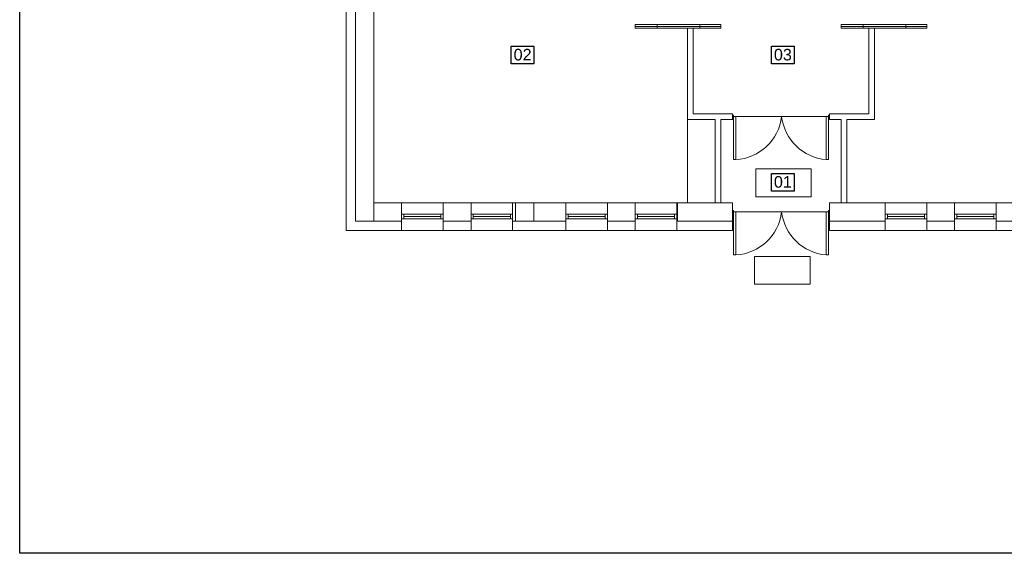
# Model space of a CAD drawing. Extents: x 280060 to 689961, y 120405 to 160329.
# Tile 45 of 85: x 655817 to 657944, y 157359 to 158512. Entities that reach past the tile are written whole.
import ezdxf

# ---------------------------------------------------------------- set-up
doc = ezdxf.new("R2010")
doc.units = 0
doc.header["$MEASUREMENT"] = 0
doc.layers.add('KAM-pro Biała Zarys', color=7, linetype='CONTINUOUS', lineweight=9)
doc.layers.add('KAM-pro Podkład Sanitarny', color=253, linetype='CONTINUOUS', lineweight=25)
doc.styles.add('ARIAL', font='arial.ttf')

msp = doc.modelspace()

# ---------------------------------------------------------------- linework, layer by layer
at = {"layer": 'KAM-pro Biała Zarys', "lineweight": 25}
for points in [[(655816.5, 160328.8), (662116.5, 160328.8), (662116.5, 157358.8), (655816.5, 157358.8)], [(656878.4, 158454.5), (656927.6, 158454.5), (656927.6, 158416.5), (656878.4, 158416.5)], [(657441, 158454.5), (657490.1, 158454.5), (657490.1, 158416.5), (657441, 158416.5)], [(657441, 158179.6), (657490.1, 158179.6), (657490.1, 158141.5), (657441, 158141.5)]]:
    msp.add_lwpolyline(points, close=True, dxfattribs=at)
at = {"layer": 'KAM-pro Podkład Sanitarny', "lineweight": 20, "ltscale": 13}
for p, q in [((656521.9, 158056.4), (656521.9, 159659.4)), ((656541.9, 158076.4), (656541.9, 159019.4)), ((656581.9, 158116.4), (656581.9, 158681.4)), ((657146.9, 158493.4), (657146.9, 158501.4)), ((657146.9, 158501.4), (657331.9, 158501.4)), ((657146.9, 158497.4), (657331.9, 158497.4)), ((657271.9, 158493.4), (657146.9, 158493.4)), ((657194.2, 158493.4), (657194.2, 158501.4)), ((657259.9, 158308.4), (657259.9, 158493.4)), ((657271.9, 158308.4), (657271.9, 158493.4)), ((657331.9, 158493.4), (657271.9, 158493.4)), ((657286.7, 158493.4), (657286.7, 158501.4)), ((657331.9, 158501.4), (657331.9, 158493.4)), ((657776.9, 158501.4), (657591.9, 158501.4)), ((657591.9, 158501.4), (657591.9, 158493.4)), ((657591.9, 158497.4), (657776.9, 158497.4)), ((657591.9, 158493.4), (657651.9, 158493.4)), ((657639.2, 158493.4), (657639.2, 158501.4)), ((657651.9, 158493.4), (657776.9, 158493.4)), ((657651.9, 158308.4), (657651.9, 158493.4)), ((657663.9, 158308.4), (657663.9, 158493.4)), ((657731.7, 158493.4), (657731.7, 158501.4)), ((657776.9, 158493.4), (657776.9, 158501.4)), ((657259.9, 158296.4), (657259.9, 158308.4)), ((657271.9, 158308.4), (657331.9, 158308.4)), ((657271.9, 158308.4), (657331.9, 158308.4)), ((657331.9, 158308.4), (657356.9, 158308.4)), ((657356.9, 158296.4), (657356.9, 158308.4)), ((657359.4, 158305.4), (657356.9, 158305.4)), ((657359.4, 158299.4), (657356.9, 158299.4)), ((657359.4, 158302.4), (657359.4, 158305.4)), ((657359.4, 158302.4), (657359.4, 158299.4)), ((657359.4, 158302.4), (657564.3, 158302.4)), ((657359.4, 158299.4), (657359.4, 158209.4)), ((657364.4, 158209.4), (657364.4, 158302.4)), ((657559.3, 158209.4), (657559.3, 158302.4)), ((657564.3, 158302.4), (657564.3, 158305.4)), ((657564.3, 158305.4), (657566.8, 158305.4)), ((657564.3, 158302.4), (657564.3, 158299.4)), ((657564.3, 158299.4), (657566.8, 158299.4)), ((657564.3, 158299.4), (657564.3, 158209.4)), ((657566.9, 158308.4), (657591.9, 158308.4)), ((657566.9, 158296.4), (657566.9, 158308.4)), ((657651.9, 158308.4), (657591.9, 158308.4)), ((657651.9, 158308.4), (657591.9, 158308.4)), ((657603.9, 158308.4), (657651.9, 158308.4)), ((657663.9, 158296.4), (657663.9, 158308.4)), ((657319.9, 158296.4), (657259.9, 158296.4)), ((657319.9, 158296.4), (657259.9, 158296.4)), ((657259.9, 158296.4), (657259.9, 158116.4)), ((657319.9, 158116.4), (657319.9, 158296.4)), ((657331.9, 158116.4), (657331.9, 158296.4)), ((657331.9, 158296.4), (657356.9, 158296.4)), ((657331.9, 158296.4), (657356.9, 158296.4)), ((657462.2, 158296.4), (657464, 158296.4)), ((657566.9, 158296.4), (657591.9, 158296.4)), ((657591.9, 158116.4), (657591.9, 158296.4)), ((657591.9, 158116.4), (657591.9, 158296.4)), ((657603.9, 158116.4), (657603.9, 158296.4)), ((657603.9, 158116.4), (657603.9, 158296.4)), ((657603.9, 158296.4), (657663.9, 158296.4)), ((657359.4, 158209.4), (657364.4, 158209.4)), ((657559.3, 158209.4), (657564.3, 158209.4)), ((657407.2, 158189.3), (657527.2, 158189.3)), ((657407.2, 158129.3), (657407.2, 158189.3)), ((657527.2, 158189.3), (657527.2, 158129.3)), ((657527.2, 158129.3), (657407.2, 158129.3)), ((656641.9, 158116.4), (656581.9, 158116.4)), ((656581.9, 158116.4), (657259.9, 158116.4)), ((656581.9, 158116.4), (656581.9, 158076.4)), ((656641.9, 158116.4), (656641.9, 158056.4)), ((656641.9, 158116.4), (656731.9, 158116.4)), ((656791.9, 158116.4), (656731.9, 158116.4)), ((656731.9, 158116.4), (656731.9, 158056.4)), ((656791.9, 158116.4), (656791.9, 158056.4)), ((656791.9, 158116.4), (656881.9, 158116.4)), ((656996.9, 158116.4), (656881.9, 158116.4)), ((656881.9, 158116.4), (656881.9, 158056.4)), ((656887.9, 158116.4), (656887.9, 158076.4)), ((656927.9, 158116.4), (656927.9, 158076.4)), ((656996.9, 158116.4), (656996.9, 158056.4)), ((656996.9, 158116.4), (657086.9, 158116.4)), ((657146.9, 158116.4), (657086.9, 158116.4)), ((657086.9, 158116.4), (657086.9, 158056.4)), ((657146.9, 158116.4), (657146.9, 158056.4)), ((657146.9, 158116.4), (657236.9, 158116.4)), ((657237.9, 158116.4), (657236.9, 158116.4)), ((657236.9, 158116.4), (657236.9, 158056.4)), ((657319.9, 158116.4), (657237.9, 158116.4)), ((657237.9, 158116.4), (657237.9, 158076.4)), ((657259.9, 158116.4), (657319.9, 158116.4)), ((657319.9, 158116.4), (657331.9, 158116.4)), ((657356.9, 158116.4), (657331.9, 158116.4)), ((657356.9, 158116.4), (657356.9, 158056.4)), ((657591.9, 158116.4), (657566.9, 158116.4)), ((657566.9, 158116.4), (657566.9, 158056.4)), ((657591.9, 158116.4), (657603.9, 158116.4)), ((657686.9, 158116.4), (657603.9, 158116.4)), ((657603.9, 158116.4), (657663.9, 158116.4)), ((657686.9, 158116.4), (657686.9, 158056.4)), ((657686.9, 158116.4), (657776.9, 158116.4)), ((657686.9, 158116.4), (657686.9, 158076.4)), ((657776.9, 158116.4), (657776.9, 158056.4)), ((657776.9, 158116.4), (657836.9, 158116.4)), ((657836.9, 158116.4), (657836.9, 158056.4)), ((657836.9, 158116.4), (657926.9, 158116.4)), ((657926.9, 158116.4), (657926.9, 158056.4)), ((657926.9, 158116.4), (658041.9, 158116.4)), ((656641.9, 158091.4), (656731.9, 158091.4)), ((656646.9, 158081.4), (656646.9, 158091.4)), ((656646.9, 158086.4), (656726.9, 158086.4)), ((656726.9, 158081.4), (656726.9, 158091.4)), ((656791.9, 158091.4), (656881.9, 158091.4)), ((656796.9, 158081.4), (656796.9, 158091.4)), ((656796.9, 158086.4), (656876.9, 158086.4)), ((656876.9, 158081.4), (656876.9, 158091.4)), ((656996.9, 158091.4), (657086.9, 158091.4)), ((657001.9, 158081.4), (657001.9, 158091.4)), ((657001.9, 158086.4), (657081.9, 158086.4)), ((657081.9, 158081.4), (657081.9, 158091.4)), ((657146.9, 158091.4), (657236.9, 158091.4)), ((657151.9, 158081.4), (657151.9, 158091.4)), ((657151.9, 158086.4), (657231.9, 158086.4)), ((657231.9, 158081.4), (657231.9, 158091.4)), ((657359.4, 158099.4), (657356.9, 158099.4)), ((657359.4, 158093.4), (657356.9, 158093.4)), ((657359.4, 158096.4), (657359.4, 158099.4)), ((657359.4, 158096.4), (657359.4, 158093.4)), ((657359.4, 158096.4), (657564.3, 158096.4)), ((657359.4, 158093.4), (657359.4, 158003.4)), ((657364.4, 158003.4), (657364.4, 158096.4)), ((657559.3, 158003.4), (657559.3, 158096.4)), ((657564.3, 158096.4), (657564.3, 158099.4)), ((657564.3, 158099.4), (657566.8, 158099.4)), ((657564.3, 158096.4), (657564.3, 158093.4)), ((657564.3, 158093.4), (657566.8, 158093.4)), ((657564.3, 158093.4), (657564.3, 158003.4)), ((657686.9, 158091.4), (657776.9, 158091.4)), ((657691.9, 158081.4), (657691.9, 158091.4)), ((657691.9, 158086.4), (657771.9, 158086.4)), ((657771.9, 158081.4), (657771.9, 158091.4)), ((657836.9, 158091.4), (657926.9, 158091.4)), ((657841.9, 158081.4), (657841.9, 158091.4)), ((657841.9, 158086.4), (657921.9, 158086.4)), ((657921.9, 158081.4), (657921.9, 158091.4)), ((656641.9, 158076.4), (656541.9, 158076.4)), ((656641.9, 158081.4), (656731.9, 158081.4)), ((656641.9, 158081.4), (656646.9, 158081.4)), ((656791.9, 158076.4), (656731.9, 158076.4)), ((656791.9, 158081.4), (656881.9, 158081.4)), ((656791.9, 158081.4), (656796.9, 158081.4)), ((656996.9, 158076.4), (656881.9, 158076.4)), ((656996.9, 158081.4), (657086.9, 158081.4)), ((656996.9, 158081.4), (657001.9, 158081.4)), ((657146.9, 158076.4), (657086.9, 158076.4)), ((657146.9, 158081.4), (657236.9, 158081.4)), ((657146.9, 158081.4), (657151.9, 158081.4)), ((657356.9, 158076.4), (657236.9, 158076.4)), ((657686.9, 158076.4), (657566.9, 158076.4)), ((657686.9, 158081.4), (657776.9, 158081.4)), ((657686.9, 158081.4), (657691.9, 158081.4)), ((657776.9, 158076.4), (657836.9, 158076.4)), ((657836.9, 158081.4), (657926.9, 158081.4)), ((657836.9, 158081.4), (657841.9, 158081.4)), ((657926.9, 158076.4), (658041.9, 158076.4)), ((656641.9, 158056.4), (656521.9, 158056.4)), ((656641.9, 158056.4), (656731.9, 158056.4)), ((656791.9, 158056.4), (656731.9, 158056.4)), ((656791.9, 158056.4), (656881.9, 158056.4)), ((656996.9, 158056.4), (656881.9, 158056.4)), ((656996.9, 158056.4), (657086.9, 158056.4)), ((657146.9, 158056.4), (657086.9, 158056.4)), ((657146.9, 158056.4), (657236.9, 158056.4)), ((657356.9, 158056.4), (657236.9, 158056.4)), ((657686.9, 158056.4), (657566.9, 158056.4)), ((657678.9, 158056.4), (657686.9, 158056.4)), ((657686.9, 158056.4), (657776.9, 158056.4)), ((657776.9, 158056.4), (657836.9, 158056.4)), ((657836.9, 158056.4), (657926.9, 158056.4)), ((657926.9, 158056.4), (658041.9, 158056.4)), ((657359.4, 158003.4), (657364.4, 158003.4)), ((657404.9, 158000.3), (657524.9, 158000.3)), ((657404.9, 157940.3), (657404.9, 158000.3)), ((657524.9, 158000.3), (657524.9, 157940.3)), ((657559.3, 158003.4), (657564.3, 158003.4)), ((657524.9, 157940.3), (657404.9, 157940.3))]:
    msp.add_line(p, q, dxfattribs=at)
for centre, radius, start, end in [((657358, 158315.1), 105.9, 273.4452, 353.1196), ((657568.6, 158315.3), 106.3, 186.9639, 264.9412), ((657358, 158109.1), 105.9, 273.4452, 353.1196), ((657568.6, 158109.3), 106.3, 186.9639, 264.9412)]:
    msp.add_arc(centre, radius, start, end, dxfattribs=at)

# ---------------------------------------------------------------- texts
at = {"layer": 'KAM-pro Biała Zarys', "lineweight": 25, "char_height": 25, "width": 31.17, "attachment_point": 1, "style": 'ARIAL'}
for s, insert in [('02', (656884, 158448.8)), ('03', (657446.5, 158448.8)), ('01', (657446.5, 158173.8))]:
    msp.add_mtext(s, dxfattribs=dict(at, insert=insert))

doc.saveas('drawing.dxf')
